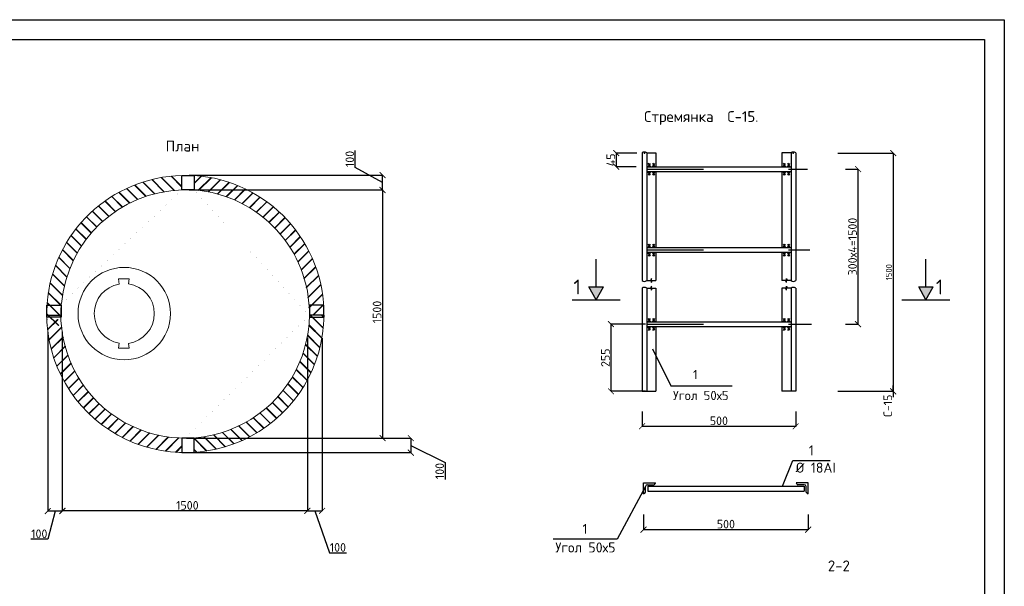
# Model space of a CAD drawing. Header units: millimetres. Extents: x -76021 to 1074922, y 19208 to 400534.
# Tile 106 of 109: x 952910 to 977922, y 41993 to 56393. Entities that reach past the tile are written whole.
import ezdxf

# ---------------------------------------------------------------- set-up
doc = ezdxf.new("R2010")
doc.units = ezdxf.units.MM
doc.linetypes.add('ACAD_ISO03W100', pattern=[30, 12, -18])
doc.layers.get('Defpoints').update_dxf_attribs({"color": 4, "lineweight": 30})
doc.layers.add('(003) Пункты', color=7, linetype='Continuous')
doc.layers.add('(023) Ж_дорога', color=7, linetype='Continuous')
doc.styles.add('GOST', font='isocpeur.ttf')
doc.dimstyles.new('100', dxfattribs={"dimtxt": 220, "dimasz": 150, "dimexe": 1.25, "dimexo": 30, "dimgap": 30, "dimtad": 1, "dimtxsty": 'GOST', "dimblk": 'ARCHTICK', "dimcen": 30, "dimadec": 0, "dimazin": 0, "dimtfac": 1, "dimtmove": 1, "dimatfit": 3, "dimldrblk": 'ARCHTICK', "dimfxl": 1.25, "dimarcsym": 0})
pattern_1 = [(45, (-14892771.53, 1866139.33), (-144.8154688, 144.8154688), []), (45, (-14892761.29, 1866139.33), (-144.8154688, 144.8154688), [])]
pattern_2 = [(135, (-14892771.53, 1866139.33), (-144.8154688, -144.8154688), []), (135, (-14892771.53, 1866149.57), (-144.8154688, -144.8154688), [])]

# ---------------------------------------------------------------- blocks, each defined once
blk = doc.blocks.new('_ArchTick')
at = {"color": 0, "linetype": 'ByBlock', "const_width": 0.15}
blk.add_lwpolyline([(-0.5, -0.5), (0.5, 0.5)], dxfattribs=at)
blk = doc.blocks.new('*D462')
at = {"color": 0, "lineweight": -2, "ltscale": 150, "transparency": 16777216}
for p, q in [((957148, 45759), (962847, 45759)), ((962846, 45759), (962846, 45390)), ((962846, 45575), (963720, 45141)), ((957148, 45390), (962847, 45390)), ((963720, 45141), (963720, 44707))]:
    blk.add_line(p, q, dxfattribs=at)
at = {"layer": 'Defpoints', "color": 0, "ltscale": 150, "transparency": 16777216}
for p in [(957118, 45759), (957118, 45390), (962846, 45390)]:
    blk.add_point(p, dxfattribs=at)
at = {"color": 0, "lineweight": -2, "ltscale": 150, "transparency": 16777216, "xscale": 150, "yscale": 150, "zscale": 150}
for p, rotation in [((962846, 45759), 90), ((962846, 45390), 270)]:
    blk.add_blockref('_ArchTick', p, dxfattribs=dict(at, rotation=rotation))
at = {"color": 0, "lineweight": 25, "ltscale": 150, "transparency": 16777216, "insert": (963580, 44924), "char_height": 220, "attachment_point": 5, "rotation": 90, "style": 'GOST'}
blk.add_mtext('100', dxfattribs=at)
blk = doc.blocks.new('*D463')
at = {"color": 0, "lineweight": -2, "ltscale": 150, "transparency": 16777216}
for p, q in [((957217, 52066), (962130, 52066)), ((962128, 52066), (962128, 45759)), ((957148, 45759), (962130, 45759))]:
    blk.add_line(p, q, dxfattribs=at)
at = {"layer": 'Defpoints', "color": 0, "ltscale": 150, "transparency": 16777216}
for p in [(957187, 52066), (957118, 45759), (962128, 45759)]:
    blk.add_point(p, dxfattribs=at)
at = {"color": 0, "lineweight": -2, "ltscale": 150, "transparency": 16777216, "xscale": 150, "yscale": 150, "zscale": 150}
for p, rotation in [((962128, 52066), 90), ((962128, 45759), 270)]:
    blk.add_blockref('_ArchTick', p, dxfattribs=dict(at, rotation=rotation))
at = {"color": 0, "lineweight": 25, "ltscale": 150, "transparency": 16777216, "insert": (961988, 48964), "char_height": 220, "attachment_point": 5, "rotation": 90, "style": 'GOST'}
blk.add_mtext('1500', dxfattribs=at)
blk = doc.blocks.new('*D470')
at = {"color": 0, "lineweight": -2, "ltscale": 150, "transparency": 16777216}
for p, q in [((961436, 52637), (961436, 53071)), ((962128, 52254), (961436, 52637)), ((957213, 52443), (962130, 52443)), ((962128, 52066), (962128, 52443)), ((957217, 52066), (962130, 52066))]:
    blk.add_line(p, q, dxfattribs=at)
at = {"layer": 'Defpoints', "color": 0, "ltscale": 150, "transparency": 16777216}
for p in [(957183, 52443), (962128, 52443), (957187, 52066)]:
    blk.add_point(p, dxfattribs=at)
at = {"color": 0, "lineweight": -2, "ltscale": 150, "transparency": 16777216, "xscale": 150, "yscale": 150, "zscale": 150}
for p, rotation in [((962128, 52443), 90), ((962128, 52066), 270)]:
    blk.add_blockref('_ArchTick', p, dxfattribs=dict(at, rotation=rotation))
at = {"color": 0, "lineweight": 25, "ltscale": 150, "transparency": 16777216, "insert": (961296, 52854), "char_height": 220, "attachment_point": 5, "rotation": 90, "style": 'GOST'}
blk.add_mtext('100', dxfattribs=at)
blk = doc.blocks.new('*D471')
at = {"color": 0, "lineweight": -2, "ltscale": 150, "transparency": 16777216}
for p, q in [((953622, 48450), (953622, 43904)), ((953993, 48462), (953993, 43904)), ((953993, 43906), (953622, 43906)), ((953807, 43906), (953625, 43188)), ((953625, 43188), (953191, 43188))]:
    blk.add_line(p, q, dxfattribs=at)
at = {"layer": 'Defpoints', "color": 0, "ltscale": 150, "transparency": 16777216}
for p in [(953622, 48480), (953993, 48492), (953622, 43906)]:
    blk.add_point(p, dxfattribs=at)
at = {"color": 0, "lineweight": -2, "ltscale": 150, "transparency": 16777216, "xscale": 150, "yscale": 150, "zscale": 150, "rotation": 180}
blk.add_blockref('_ArchTick', (953622, 43906), dxfattribs=at)
at = {"color": 0, "lineweight": -2, "ltscale": 150, "transparency": 16777216, "xscale": 150, "yscale": 150, "zscale": 150}
blk.add_blockref('_ArchTick', (953993, 43906), dxfattribs=at)
at = {"color": 0, "lineweight": 25, "ltscale": 150, "transparency": 16777216, "insert": (953408, 43328), "char_height": 220, "attachment_point": 5, "style": 'GOST'}
blk.add_mtext('100', dxfattribs=at)
blk = doc.blocks.new('*D472')
at = {"color": 0, "lineweight": -2, "ltscale": 150, "transparency": 16777216}
for p, q in [((953993, 48462), (953993, 43909)), ((960218, 48305), (960218, 43909)), ((960218, 43911), (953993, 43911))]:
    blk.add_line(p, q, dxfattribs=at)
at = {"layer": 'Defpoints', "color": 0, "ltscale": 150, "transparency": 16777216}
for p in [(953993, 48492), (960218, 48335), (953993, 43911)]:
    blk.add_point(p, dxfattribs=at)
at = {"color": 0, "lineweight": -2, "ltscale": 150, "transparency": 16777216, "xscale": 150, "yscale": 150, "zscale": 150, "rotation": 180}
blk.add_blockref('_ArchTick', (953993, 43911), dxfattribs=at)
at = {"color": 0, "lineweight": -2, "ltscale": 150, "transparency": 16777216, "xscale": 150, "yscale": 150, "zscale": 150}
blk.add_blockref('_ArchTick', (960218, 43911), dxfattribs=at)
at = {"color": 0, "lineweight": 25, "ltscale": 150, "transparency": 16777216, "insert": (957169, 44051), "char_height": 220, "attachment_point": 5, "style": 'GOST'}
blk.add_mtext('1500', dxfattribs=at)
blk = doc.blocks.new('*D473')
at = {"color": 0, "lineweight": -2, "ltscale": 150, "transparency": 16777216}
for p, q in [((960218, 48305), (960218, 43909)), ((960592, 48298), (960592, 43909)), ((960218, 43911), (960592, 43911)), ((960405, 43911), (960777, 42842)), ((960777, 42842), (961211, 42842))]:
    blk.add_line(p, q, dxfattribs=at)
at = {"layer": 'Defpoints', "color": 0, "ltscale": 150, "transparency": 16777216}
for p in [(960218, 48335), (960592, 48328), (960592, 43911)]:
    blk.add_point(p, dxfattribs=at)
at = {"color": 0, "lineweight": -2, "ltscale": 150, "transparency": 16777216, "xscale": 150, "yscale": 150, "zscale": 150, "rotation": 180}
blk.add_blockref('_ArchTick', (960218, 43911), dxfattribs=at)
at = {"color": 0, "lineweight": -2, "ltscale": 150, "transparency": 16777216, "xscale": 150, "yscale": 150, "zscale": 150}
blk.add_blockref('_ArchTick', (960592, 43911), dxfattribs=at)
at = {"color": 0, "lineweight": 25, "ltscale": 150, "transparency": 16777216, "insert": (960994, 42982), "char_height": 220, "attachment_point": 5, "style": 'GOST'}
blk.add_mtext('100', dxfattribs=at)
blk = doc.blocks.new('*D476')
at = {"color": 0, "lineweight": -2, "ltscale": 150, "transparency": 16777216}
for p, q in [((968584, 53005), (968064, 53005)), ((968065, 53005), (968065, 52656)), ((968568, 52656), (968064, 52656))]:
    blk.add_line(p, q, dxfattribs=at)
at = {"layer": 'Defpoints', "color": 0, "ltscale": 150, "transparency": 16777216}
for p in [(968614, 53005), (968065, 52656), (968598, 52656)]:
    blk.add_point(p, dxfattribs=at)
at = {"color": 0, "lineweight": -2, "ltscale": 150, "transparency": 16777216, "xscale": 150, "yscale": 150, "zscale": 150}
for p, rotation in [((968065, 53005), 90), ((968065, 52656), 270)]:
    blk.add_blockref('_ArchTick', p, dxfattribs=dict(at, rotation=rotation))
at = {"color": 0, "lineweight": 25, "ltscale": 150, "transparency": 16777216, "insert": (967925, 52831), "char_height": 220, "attachment_point": 5, "rotation": 90, "style": 'GOST'}
blk.add_mtext('45', dxfattribs=at)
blk = doc.blocks.new('*D487')
at = {"color": 0, "lineweight": -2, "ltscale": 150, "transparency": 16777216}
for p, q in [((968808, 48657), (967929, 48657)), ((967930, 48657), (967930, 46949)), ((968808, 46949), (967929, 46949))]:
    blk.add_line(p, q, dxfattribs=at)
at = {"layer": 'Defpoints', "color": 0, "ltscale": 150, "transparency": 16777216}
for p in [(968838, 48657), (967930, 46949), (968838, 46949)]:
    blk.add_point(p, dxfattribs=at)
at = {"color": 0, "lineweight": -2, "ltscale": 150, "transparency": 16777216, "xscale": 150, "yscale": 150, "zscale": 150}
for p, rotation in [((967930, 48657), 90), ((967930, 46949), 270)]:
    blk.add_blockref('_ArchTick', p, dxfattribs=dict(at, rotation=rotation))
at = {"color": 0, "lineweight": 25, "ltscale": 150, "transparency": 16777216, "insert": (967790, 47803), "char_height": 220, "attachment_point": 5, "rotation": 90, "style": 'GOST'}
blk.add_mtext('255', dxfattribs=at)
blk = doc.blocks.new('*D477')
at = {"color": 0, "lineweight": -2, "ltscale": 150, "transparency": 16777216}
for p, q in [((968720, 46439), (968720, 46059)), ((972622, 46439), (972622, 46059)), ((968720, 46060), (972622, 46060))]:
    blk.add_line(p, q, dxfattribs=at)
at = {"layer": 'Defpoints', "color": 0, "ltscale": 150, "transparency": 16777216}
for p in [(968720, 46469), (972622, 46469), (972622, 46060)]:
    blk.add_point(p, dxfattribs=at)
at = {"color": 0, "lineweight": -2, "ltscale": 150, "transparency": 16777216, "xscale": 150, "yscale": 150, "zscale": 150, "rotation": 180}
blk.add_blockref('_ArchTick', (968720, 46060), dxfattribs=at)
at = {"color": 0, "lineweight": -2, "ltscale": 150, "transparency": 16777216, "xscale": 150, "yscale": 150, "zscale": 150}
blk.add_blockref('_ArchTick', (972622, 46060), dxfattribs=at)
at = {"color": 0, "lineweight": 25, "ltscale": 150, "transparency": 16777216, "insert": (970671, 46200), "char_height": 220, "attachment_point": 5, "style": 'GOST'}
blk.add_mtext('500', dxfattribs=at)
blk = doc.blocks.new('*D478')
at = {"color": 0, "lineweight": -2, "ltscale": 150, "transparency": 16777216}
for p, q in [((973891, 52597), (974207, 52597)), ((974206, 48657), (974206, 52597)), ((973891, 48657), (974207, 48657))]:
    blk.add_line(p, q, dxfattribs=at)
at = {"layer": 'Defpoints', "color": 0, "ltscale": 150, "transparency": 16777216}
for p in [(973861, 52597), (974206, 52597), (973861, 48657)]:
    blk.add_point(p, dxfattribs=at)
at = {"color": 0, "lineweight": -2, "ltscale": 150, "transparency": 16777216, "xscale": 150, "yscale": 150, "zscale": 150}
for p, rotation in [((974206, 52597), 90), ((974206, 48657), 270)]:
    blk.add_blockref('_ArchTick', p, dxfattribs=dict(at, rotation=rotation))
at = {"color": 0, "lineweight": 25, "ltscale": 150, "transparency": 16777216, "insert": (974066, 50627), "char_height": 220, "attachment_point": 5, "rotation": 90, "style": 'GOST'}
blk.add_mtext('300х4=1500', dxfattribs=at)
blk = doc.blocks.new('*D479')
at = {"color": 0, "lineweight": -2, "ltscale": 150, "transparency": 16777216}
for p, q in [((973696, 53005), (975101, 53005)), ((975100, 53005), (975100, 46949)), ((973696, 46949), (975101, 46949))]:
    blk.add_line(p, q, dxfattribs=at)
at = {"layer": 'Defpoints', "color": 0, "ltscale": 150, "transparency": 16777216}
for p in [(973666, 53005), (973666, 46949), (975100, 46949)]:
    blk.add_point(p, dxfattribs=at)
at = {"color": 0, "lineweight": -2, "ltscale": 150, "transparency": 16777216, "xscale": 150, "yscale": 150, "zscale": 150}
for p, rotation in [((975100, 53005), 90), ((975100, 46949), 270)]:
    blk.add_blockref('_ArchTick', p, dxfattribs=dict(at, rotation=rotation))
at = {"color": 0, "lineweight": 25, "ltscale": 150, "transparency": 16777216, "insert": (974992, 49977), "char_height": 220, "attachment_point": 5, "rotation": 90, "style": 'GOST'}
blk.add_mtext('{\\H0.71429x;1500}', dxfattribs=at)
blk = doc.blocks.new('*D480')
at = {"color": 0, "lineweight": -2, "ltscale": 150, "transparency": 16777216}
for p, q in [((975100, 46949), (975100, 47099)), ((973720, 46949), (975101, 46949)), ((973720, 46949), (975101, 46949)), ((975100, 46949), (975100, 46799)), ((975100, 46949), (975100, 46949))]:
    blk.add_line(p, q, dxfattribs=at)
at = {"layer": 'Defpoints', "color": 0, "ltscale": 150, "transparency": 16777216}
for p in [(973690, 46949), (973690, 46949), (975100, 46949)]:
    blk.add_point(p, dxfattribs=at)
at = {"color": 0, "lineweight": -2, "ltscale": 150, "transparency": 16777216, "xscale": 150, "yscale": 150, "zscale": 150}
for rotation in [270, 90]:
    blk.add_blockref('_ArchTick', (975100, 46949), dxfattribs=dict(at, rotation=rotation))
at = {"color": 0, "lineweight": 25, "ltscale": 150, "transparency": 16777216, "insert": (974962, 46581), "char_height": 220, "attachment_point": 5, "rotation": 90, "style": 'GOST'}
blk.add_mtext('С-15', dxfattribs=at)
blk = doc.blocks.new('*D481')
at = {"color": 0, "lineweight": -2, "ltscale": 150, "transparency": 16777216}
for p, q in [((968757, 43821), (968757, 43433)), ((972940, 43821), (972940, 43433)), ((968757, 43434), (972940, 43434))]:
    blk.add_line(p, q, dxfattribs=at)
at = {"layer": 'Defpoints', "color": 0, "ltscale": 150, "transparency": 16777216}
for p in [(968757, 43851), (972940, 43851), (972940, 43434)]:
    blk.add_point(p, dxfattribs=at)
at = {"color": 0, "lineweight": -2, "ltscale": 150, "transparency": 16777216, "xscale": 150, "yscale": 150, "zscale": 150, "rotation": 180}
blk.add_blockref('_ArchTick', (968757, 43434), dxfattribs=at)
at = {"color": 0, "lineweight": -2, "ltscale": 150, "transparency": 16777216, "xscale": 150, "yscale": 150, "zscale": 150}
blk.add_blockref('_ArchTick', (972940, 43434), dxfattribs=at)
at = {"color": 0, "lineweight": 25, "ltscale": 150, "transparency": 16777216, "insert": (970849, 43574), "char_height": 220, "attachment_point": 5, "style": 'GOST'}
blk.add_mtext('500', dxfattribs=at)
blk = doc.blocks.new('вывфывф')
at = {"lineweight": 25, "ltscale": 150}
for p, q in [((3535641, -1278709), (3535775, -1278908)), ((3535778, -1278717), (3535646, -1278911))]:
    blk.add_line(p, q, dxfattribs=at)
blk = doc.blocks.new('ывывфывфвфыв')
at = {"lineweight": 25}
for p, q in [((3535641, -1279285), (3535775, -1279484)), ((3535931, -1278709), (3536065, -1278908)), ((3535931, -1279285), (3536065, -1279484)), ((3536068, -1278717), (3535936, -1278911)), ((3535778, -1279293), (3535646, -1279487)), ((3536068, -1279293), (3535936, -1279487))]:
    blk.add_line(p, q, dxfattribs=at)
blk.add_blockref('вывфывф', (0, 0), dxfattribs=at)
blk = doc.blocks.new('вфывыф')
at = {"lineweight": 25, "ltscale": 150}
for p, q in [((3535641, -1283524), (3535775, -1283723)), ((3535778, -1283532), (3535646, -1283726)), ((3535931, -1283524), (3536065, -1283723)), ((3536068, -1283532), (3535936, -1283726)), ((3535641, -1284100), (3535775, -1284299)), ((3535778, -1284108), (3535646, -1284302)), ((3535931, -1284100), (3536065, -1284299)), ((3536068, -1284108), (3535936, -1284302))]:
    blk.add_line(p, q, dxfattribs=at)
blk = doc.blocks.new('вфвфв')
at = {"lineweight": 25, "ltscale": 150}
for p, q in [((3526888, -1283524), (3527022, -1283723)), ((3527025, -1283532), (3526893, -1283726)), ((3527178, -1283524), (3527312, -1283723)), ((3527315, -1283532), (3527183, -1283726)), ((3526888, -1284100), (3527022, -1284299)), ((3527025, -1284108), (3526893, -1284302)), ((3527178, -1284100), (3527312, -1284299)), ((3527315, -1284108), (3527183, -1284302))]:
    blk.add_line(p, q, dxfattribs=at)
blk = doc.blocks.new('вфывыфвфывфывфы')
at = {"lineweight": 25, "ltscale": 150}
for p, q in [((3526888, -1278709), (3527022, -1278908)), ((3526888, -1279285), (3527022, -1279484)), ((3527025, -1278717), (3526893, -1278911)), ((3527178, -1278709), (3527312, -1278908)), ((3527178, -1279285), (3527312, -1279484)), ((3527315, -1278717), (3527183, -1278911)), ((3527025, -1279293), (3526893, -1279487)), ((3527315, -1279293), (3527183, -1279487))]:
    blk.add_line(p, q, dxfattribs=at)

msp = doc.modelspace()

# ---------------------------------------------------------------- hatches: boundary and pattern name
at = {"lineweight": 25, "ltscale": 150}
h = msp.add_hatch(dxfattribs=at)
h.set_pattern_fill('JIS_LC_20A', color=0, scale=10.24, angle=90)
h.set_pattern_definition(pattern_2)
edge = h.paths.add_edge_path()
edge.add_arc((957119.262, 48909.666), 3525.521, 91.4136711, 184.7241801)
edge.add_line((953605.718, 48619.308), (953964.428, 48619.308))
edge.add_line((953964.428, 48619.308), (953976.061, 49180.717))
edge.add_arc((957118.05, 48912.599), 3153.408, 91.5584997, 175.1225517, ccw=False)
edge.add_line((957032.285, 52064.841), (957032.285, 52434.115))
h = msp.add_hatch(dxfattribs=at)
h.set_pattern_fill('JIS_LC_20A', color=0, scale=10.24)
h.set_pattern_definition(pattern_1)
edge = h.paths.add_edge_path()
edge.add_line((960254.982, 48883.813), (960635.425, 48883.936))
edge.add_arc((957110.44, 48916.509), 3525.136, 359.4705701, 446.2543378)
edge.add_line((957340.728, 52434.115), (957340.728, 52066.015))
edge.add_arc((957115.379, 48934.107), 3140.005, -0.9177484, 85.8845103, ccw=False)
h = msp.add_hatch(color=120, dxfattribs=at)
h.set_gradient(color1=(19, 236, 218), color2=(19, 236, 218), one_color=1, tint=0.5, name='INVCYLINDER')
h.paths.add_polyline_path([(967553.823, 49276.646), (967736.727, 49603.604), (967553.823, 49603.604)])
h.paths.add_polyline_path([(967553.823, 49603.604), (967370.92, 49603.604), (967553.823, 49276.646)])
h = msp.add_hatch(color=120, dxfattribs=at)
h.set_gradient(color1=(19, 236, 218), color2=(19, 236, 218), one_color=1, tint=0.5, name='INVCYLINDER')
h.paths.add_polyline_path([(975929.226, 49276.646), (976112.129, 49603.604), (975929.226, 49603.604)])
h.paths.add_polyline_path([(975929.226, 49603.604), (975746.322, 49603.604), (975929.226, 49276.646)])
h = msp.add_hatch(dxfattribs=at)
h.set_pattern_fill('JIS_LC_20A', color=0, scale=10.24)
h.set_pattern_definition(pattern_1)
edge = h.paths.add_edge_path()
edge.add_line((957032.285, 45391.083), (957032.285, 45759.191))
edge.add_line((957032.285, 45759.191), (957118.05, 45759.191))
edge.add_arc((957118.05, 48912.599), 3153.408, 180.521835, 270, ccw=False)
edge.add_line((953964.773, 48772.908), (953605.718, 48772.908))
edge.add_line((953605.718, 48772.908), (953595.608, 48883.87))
edge.add_arc((957118.05, 48912.599), 3522.56, 180.4672984, 268.6048598)
edge = h.paths.add_edge_path()
edge.add_arc((957118.05, 48912.599), 3522.56, 268.6048598, 270)
edge.add_line((957118.05, 45390.039), (957118.05, 45391.083))
edge.add_line((957118.05, 45391.083), (957032.285, 45391.083))
h = msp.add_hatch(dxfattribs=at)
h.set_pattern_fill('JIS_LC_20A', color=0, scale=10.24, angle=90)
h.set_pattern_definition(pattern_2)
edge = h.paths.add_edge_path()
edge.add_line((957340.728, 45759.191), (957340.728, 45397.084))
edge.add_arc((957118.05, 48912.599), 3522.56, 273.6243579, 359.5325975)
edge.add_line((960640.493, 48883.863), (960271.327, 48883.863))
edge.add_arc((957118.05, 48912.599), 3153.408, 270, 359.4778798, ccw=False)
edge.add_line((957118.05, 45759.191), (957340.728, 45759.191))
edge = h.paths.add_edge_path()
edge.add_line((957203.816, 45391.083), (957118.05, 45391.083))
edge.add_line((957118.05, 45391.083), (957118.05, 45390.039))
edge.add_arc((957118.05, 48912.599), 3522.56, 270, 271.3951402)

# ---------------------------------------------------------------- linework, layer by layer
at = {"layer": '(003) Пункты', "lineweight": 9, "ltscale": 150}
for centre, radius, start, end in [((957118.05, 48912.599), 3522.56, 91.2934113, 175.6327938), ((957106.563, 48907.908), 3533.974, 359.1613387, 86.2007352), ((957118.05, 48912.599), 3522.56, 175.6327938, 359.5327017)]:
    msp.add_arc(centre, radius, start, end, dxfattribs=at)
at = {"layer": '(023) Ж_дорога', "lineweight": 9, "ltscale": 150}
for centre, radius, start, end in [((957118.05, 48912.599), 3153.408, 91.3479477, 175.1225518), ((957102.692, 48906.254), 3168.715, 359.5954172, 85.6898213), ((957112.672, 48918.027), 3158.84, 175.2296955, 359.3806057)]:
    msp.add_arc(centre, radius, start, end, dxfattribs=at)
at = {"lineweight": 25, "ltscale": 150}
for p, q in [((968720.456, 53005.419), (968720.456, 49765.383)), ((968838.056, 53005.419), (968838.056, 49765.383)), ((968838.056, 53005.419), (969073.256, 53005.419)), ((969073.256, 53005.419), (969073.256, 52656.158)), ((972269.078, 53005.419), (972269.078, 52656.158)), ((972504.278, 53005.419), (972269.078, 53005.419)), ((972504.278, 53005.419), (972504.278, 49765.383)), ((972621.878, 53005.419), (972621.878, 49765.383)), ((968838.056, 52656.158), (972504.278, 52656.158)), ((968838.056, 52656.158), (968838.056, 52538.558)), ((968838.056, 52538.558), (972504.278, 52538.558)), ((968869.767, 52744.037), (968922.118, 52665.891)), ((968923.375, 52740.723), (968871.529, 52664.697)), ((968983.434, 52744.037), (969035.785, 52665.891)), ((969037.043, 52740.723), (968985.196, 52664.697)), ((969073.256, 52538.558), (969073.256, 50603.2)), ((972269.078, 52538.558), (972269.078, 50603.2)), ((972300.789, 52744.037), (972353.14, 52665.891)), ((972354.397, 52740.723), (972302.551, 52664.697)), ((972414.456, 52744.037), (972466.807, 52665.891)), ((972468.065, 52740.723), (972416.218, 52664.697)), ((968869.767, 52518.394), (968922.118, 52440.248)), ((968923.375, 52515.08), (968871.529, 52439.054)), ((968983.434, 52518.394), (969035.785, 52440.248)), ((969037.043, 52515.08), (968985.196, 52439.054)), ((972300.789, 52518.394), (972353.14, 52440.248)), ((972354.397, 52515.08), (972302.551, 52439.054)), ((972414.456, 52518.394), (972466.807, 52440.248)), ((972468.065, 52515.08), (972416.218, 52439.054)), ((968838.056, 50603.2), (972504.278, 50603.2)), ((967553.823, 49603.604), (967553.823, 50304.311)), ((968838.056, 50485.6), (972504.278, 50485.6)), ((969073.256, 50485.6), (969073.256, 49765.383)), ((972269.078, 50485.6), (972269.078, 49765.383)), ((975929.226, 49603.604), (975929.226, 50304.311)), ((968955.656, 49816.862), (968930.808, 49765.383)), ((968955.656, 49713.904), (968955.656, 49816.862)), ((972386.678, 49713.904), (972386.678, 49816.862)), ((972386.678, 49816.862), (972411.527, 49765.383)), ((967553.823, 49276.646), (967370.92, 49603.604)), ((967370.92, 49603.604), (967736.727, 49603.604)), ((967553.823, 49276.646), (967736.727, 49603.604)), ((968720.456, 49567.064), (968720.456, 46948.995)), ((968838.056, 49765.383), (968930.808, 49765.383)), ((968838.056, 49567.064), (968838.056, 46948.995)), ((968838.056, 49567.064), (968930.808, 49567.064)), ((968955.656, 49618.543), (968930.808, 49567.064)), ((968955.656, 49713.904), (968977.646, 49765.383)), ((968955.656, 49515.586), (968955.656, 49618.543)), ((968955.656, 49515.586), (968977.646, 49567.064)), ((968977.646, 49765.383), (969073.256, 49765.383)), ((968977.646, 49567.064), (969073.256, 49567.064)), ((969073.256, 49567.064), (969073.256, 49217.803)), ((969073.256, 49567.064), (969073.256, 48715.724)), ((969073.256, 49567.064), (969073.256, 48715.724)), ((972364.688, 49765.383), (972269.078, 49765.383)), ((972269.078, 49567.064), (972269.078, 49217.803)), ((972269.078, 49567.064), (972269.078, 48715.724)), ((972269.078, 49567.064), (972269.078, 48715.724)), ((972364.688, 49567.064), (972269.078, 49567.064)), ((972386.678, 49713.904), (972364.688, 49765.383)), ((972386.678, 49515.586), (972364.688, 49567.064)), ((972386.678, 49515.586), (972386.678, 49618.543)), ((972386.678, 49618.543), (972411.527, 49567.064)), ((972504.278, 49765.383), (972411.527, 49765.383)), ((972504.278, 49567.064), (972411.527, 49567.064)), ((972504.278, 49567.064), (972504.278, 46948.995)), ((972621.878, 49567.064), (972621.878, 46948.995)), ((975929.226, 49276.646), (975746.322, 49603.604)), ((975746.322, 49603.604), (976112.129, 49603.604)), ((975929.226, 49276.646), (976112.129, 49603.604)), ((968838.056, 48715.724), (972504.278, 48715.724)), ((968838.056, 48598.124), (972504.278, 48598.124)), ((969073.256, 48598.124), (969073.256, 47164.845)), ((969073.256, 48598.124), (969073.256, 46948.995)), ((972269.078, 48598.124), (972269.078, 47164.845)), ((972269.078, 48598.124), (972269.078, 46948.995)), ((968720.456, 46948.995), (969073.256, 46948.995)), ((972621.878, 46948.995), (972269.078, 46948.995)), ((968757.006, 44343.603), (968757.006, 44626.277)), ((968757.006, 44626.277), (969064.203, 44626.277)), ((968807.966, 44385.906), (968807.966, 44531.349)), ((968856.758, 44575.317), (969017.941, 44575.317)), ((968862.747, 44536.091), (972834.488, 44536.091)), ((968862.747, 44536.091), (968862.747, 44408.691)), ((972940.229, 44626.277), (972633.032, 44626.277)), ((972840.477, 44575.317), (972679.295, 44575.317)), ((972834.488, 44536.091), (972834.488, 44408.691)), ((972889.269, 44385.906), (972889.269, 44531.349)), ((972940.229, 44343.603), (972940.229, 44626.277)), ((968862.747, 44408.691), (972834.488, 44408.691))]:
    msp.add_line(p, q, dxfattribs=at)
at = {"linetype": 'ACAD_ISO03W100', "lineweight": 25, "ltscale": 120}
for p, q in [((968838.056, 52597.358), (972920.329, 52597.358)), ((968838.056, 50544.4), (972985.229, 50544.4)), ((968838.056, 48656.924), (973022.696, 48656.924))]:
    msp.add_line(p, q, dxfattribs=at)
at = {"lineweight": 9, "ltscale": 150}
for p, q in [((955434.077, 49674.824), (955421.782, 49804.401)), ((955421.782, 49804.401), (955693.017, 49804.401)), ((955693.017, 49804.401), (955674.996, 49678.711)), ((955434.077, 48171.878), (955421.782, 48042.301)), ((955421.782, 48042.301), (955693.017, 48042.301)), ((955693.017, 48042.301), (955674.996, 48167.991))]:
    msp.add_line(p, q, dxfattribs=at)
at = {"lineweight": 30, "ltscale": 150}
for p, q in [((966943.213, 49276.646), (968164.434, 49276.646)), ((975318.615, 49276.646), (976539.836, 49276.646)), ((975318.615, 49276.646), (976539.836, 49276.646))]:
    msp.add_line(p, q, dxfattribs=at)
at = {"color": 0, "lineweight": 25, "ltscale": 150}
for p, q in [((953595.608, 48883.87), (953964.857, 48883.879)), ((953605.726, 48883.934), (953976.069, 48883.815)), ((960630.375, 48883.934), (960260.032, 48883.815)), ((960640.493, 48883.87), (960271.244, 48883.879))]:
    msp.add_line(p, q, dxfattribs=at)
at = {"color": 104, "lineweight": 25, "ltscale": 150}
for p, q in [((968984.196, 48030.57), (969451.981, 47089.922)), ((969451.981, 47089.922), (971004.832, 47089.922)), ((972284.956, 44536.091), (972553.769, 45188.816)), ((972553.769, 45188.816), (973494.589, 45188.816)), ((968807.966, 44531.349), (968088.73, 43195.232)), ((968088.73, 43195.232), (966460.747, 43195.232))]:
    msp.add_line(p, q, dxfattribs=at)
for points in [[(935921.67, 26693.166), (935921.67, 56393.166), (977921.67, 56393.166), (977921.67, 26693.166)], [(937921.67, 55893.166), (977421.67, 55893.166), (977421.67, 27193.166), (937921.67, 27193.166)]]:
    msp.add_lwpolyline(points, close=True)
at = {"color": 0, "lineweight": 30, "ltscale": 150}
for points in [[(957032.285, 52434.115), (957340.728, 52434.115), (957340.728, 52066.007), (957032.285, 52066.007)], [(953596.376, 48833.607), (953596.969, 49142.049), (953965.076, 49141.341), (953964.483, 48832.899)], [(960639.725, 48833.607), (960639.131, 49142.049), (960271.024, 49141.341), (960271.618, 48832.899)], [(957032.285, 45391.083), (957340.728, 45391.083), (957340.728, 45759.191), (957032.285, 45759.191)]]:
    msp.add_lwpolyline(points, close=True, dxfattribs=at)
at = {"lineweight": 9, "ltscale": 150}
msp.add_circle((955566.69, 48923.351), 1174.118, dxfattribs=at)
at = {"lineweight": 25, "ltscale": 150}
for centre, radius, start, end in [((968779.256, 52942.74), 85.942, 46.8288845, 133.1711155), ((972563.078, 52942.74), 85.942, 46.8288845, 133.1711155), ((968779.256, 49828.062), 85.942, 226.8288845, 313.1711155), ((968779.256, 49504.386), 85.942, 46.8288845, 133.1711155), ((972563.078, 49828.062), 85.942, 226.8288845, 313.1711155), ((972563.078, 49504.386), 85.942, 46.8288845, 133.1711155), ((968870.396, 44511.126), 65.624, 101.9948359, 162.0510138), ((968996.504, 44641.257), 69.337, 288.0088976, 347.5230099), ((972700.731, 44641.257), 69.337, 192.4769901, 251.9911024), ((972826.839, 44511.126), 65.624, 17.9489862, 78.0051641), ((968737.558, 44418.877), 77.745, 284.4864163, 334.9072692), ((972959.677, 44418.877), 77.745, 205.0927308, 255.5135837)]:
    msp.add_arc(centre, radius, start, end, dxfattribs=at)
at = {"lineweight": 9, "ltscale": 150}
for start, end in [(100.0079795, 259.9920205), (278.1595916, 81.8404084)]:
    msp.add_arc((955566.69, 48923.351), 763.085, start, end, dxfattribs=at)
at = {"lineweight": 25, "ltscale": 150}
for p in [(968785.672, 53003.733), (972556.663, 53003.733)]:
    msp.add_point(p, dxfattribs=at)

# ---------------------------------------------------------------- block references
at = {"lineweight": 25, "xscale": 0.3920000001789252, "yscale": 0.3920000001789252, "zscale": 0.3920000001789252}
for name in ['вфывыфвфывфывфы', 'ывывфывфвфыв', 'вфвфв', 'вфывыф']:
    msp.add_blockref(name, (-413670.501, 551944.999), dxfattribs=at)

# ---------------------------------------------------------------- texts
at = {"color": 7, "lineweight": 20, "style": 'GOST'}
for s, p in [('Стремянка  С-15.', (968774.066, 53794.404)), ('План', (956617.867, 53043.299)), ('2-2', (973438.687, 42376.436))]:
    msp.add_text(s, height=274.4, dxfattribs=at).set_placement(p)
at = {"color": 0, "lineweight": 20, "style": 'GOST'}
for s, height, p in [('1', 376.32, (966977.713, 49412.312)), ('1', 376.32, (976182.541, 49412.312)), ('1', 235.2, (970013.945, 47257.147)), ('Угол 50х5', 235.2, (969507.396, 46725.665)), ('1', 254.8, (972955.803, 45320.176)), ('%%C 18АI', 254.8, (972623.392, 44881.093)), ('1', 254.8, (967206.363, 43326.592)), ('Угол 50х5', 254.8, (966516.74, 42853.268))]:
    msp.add_text(s, height=height, dxfattribs=at).set_placement(p)

# ---------------------------------------------------------------- dimensions: what is measured, and where the dimension line sits
at = {"lineweight": 25, "ltscale": 150}
for base, p1, p2, text, picture, middle in [((962128.482, 52442.683), (957186.507, 52066.007), (957183.188, 52442.683), '100', '*D470', (961436.129, 52666.578)), ((962128.482, 45759.191), (957186.511, 52066.007), (957118.05, 45759.191), '1500', '*D463', (962128.482, 48963.799)), ((975100.239, 46948.524), (973689.73, 46948.995), (973689.73, 46948.524), 'С-15', '*D480', (975102.216, 46581.193)), ((962845.801, 45390.039), (957118.05, 45759.191), (957118.05, 45390.039), '100', '*D462', (963720.445, 45110.521))]:
    dim = msp.add_linear_dim(base=base, p1=p1, p2=p2, angle=90, text=text, dimstyle='100', dxfattribs=at)
    dim.commit()
    dim.dimension.update_dxf_attribs({"geometry": picture, "text_midpoint": middle, "dimtype": 160})
for base, p1, p2, text, picture, middle in [((968065.337, 52656.158), (968614.222, 53005.419), (968597.658, 52656.158), '45', '*D476', (967925.337, 52830.789)), ((975100.239, 46948.995), (973666.21, 53005.419), (973666.21, 46948.995), '{\\H0.71429x;1500}', '*D479', (974991.667, 49977.207)), ((974205.946, 52597.358), (973860.95, 48656.924), (973860.95, 52597.358), '300х4=1500', '*D478', (974065.946, 50627.141)), ((967930.079, 46948.995), (968838.056, 48656.924), (968838.056, 46948.995), '255', '*D487', (967790.079, 47802.959))]:
    dim = msp.add_linear_dim(base=base, p1=p1, p2=p2, angle=90, text=text, dimstyle='100', dxfattribs=at)
    dim.commit()
    dim.dimension.update_dxf_attribs({"geometry": picture, "text_midpoint": middle})
for base, p1, p2, text, picture, middle in [((953622.198, 43905.541), (953992.788, 48492.213), (953622.198, 48479.652), '100', '*D471', (953594.68, 43188.241)), ((953992.788, 43910.562), (960218.093, 48334.91), (953992.788, 48492.22), '1500', '*D472', (957169.036, 43910.562)), ((960591.764, 43910.562), (960218.093, 48334.917), (960591.764, 48328.014), '100', '*D473', (960806.971, 42842.249))]:
    dim = msp.add_linear_dim(base=base, p1=p1, p2=p2, text=text, dimstyle='100', dxfattribs=at)
    dim.commit()
    dim.dimension.update_dxf_attribs({"geometry": picture, "text_midpoint": middle, "dimtype": 160})
for base, p1, p2, picture, middle in [((972621.878, 46060.17), (968720.456, 46469.302), (972621.878, 46469.302), '*D477', (970671.167, 46200.17)), ((972940.229, 43434.244), (968757.006, 43850.704), (972940.229, 43850.704), '*D481', (970848.618, 43574.244))]:
    dim = msp.add_linear_dim(base=base, p1=p1, p2=p2, text='500', dimstyle='100', dxfattribs=at)
    dim.commit()
    dim.dimension.update_dxf_attribs({"geometry": picture, "text_midpoint": middle})

doc.saveas('drawing.dxf')
